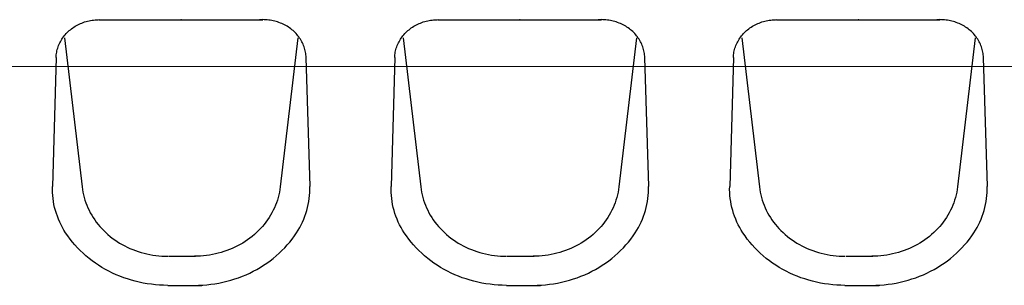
# Model space of a CAD drawing. Header units: millimetres. Extents: x -12988 to 25758, y 6227 to 71097.
# Tile 12 of 28: x 4551 to 4700, y 18189 to 18229. Entities that reach past the tile are written whole.
import ezdxf

# ---------------------------------------------------------------- set-up
doc = ezdxf.new("R2010")
doc.units = ezdxf.units.MM
doc.layers.add('!WYPOSAŻENIE', color=4, linetype='Continuous')
doc.layers.add('0! WIZJA', color=210, linetype='Continuous', lineweight=18)

# ---------------------------------------------------------------- blocks, each defined once
blk = doc.blocks.new('*U118')
at = {"layer": '!WYPOSAŻENIE'}
for p, q in [((-15.57, 19.23), (-15.37, 19.33)), ((-15.57, 19.23), (-15.37, 19.33)), ((-15.37, 19.33), (-15.16, 19.43)), ((-15.37, 19.33), (-15.16, 19.43)), ((-15.16, 19.43), (-14.96, 19.51)), ((-15.16, 19.43), (-14.96, 19.51)), ((-14.96, 19.51), (-14.74, 19.6)), ((-14.96, 19.51), (-14.74, 19.6)), ((-14.74, 19.6), (-14.53, 19.67)), ((-14.74, 19.6), (-14.53, 19.67)), ((-14.53, 19.67), (-14.31, 19.74)), ((-14.53, 19.67), (-14.31, 19.74)), ((-14.31, 19.74), (-14.09, 19.8)), ((-14.31, 19.74), (-14.09, 19.8)), ((-14.09, 19.8), (-13.87, 19.85)), ((-14.09, 19.8), (-13.87, 19.85)), ((-13.87, 19.85), (-13.65, 19.89)), ((-13.87, 19.85), (-13.65, 19.89)), ((-13.65, 19.89), (-13.42, 19.93)), ((-13.65, 19.89), (-13.42, 19.93)), ((-13.42, 19.93), (-13.2, 19.96)), ((-13.42, 19.93), (-13.2, 19.96)), ((-13.2, 19.96), (-12.97, 19.99)), ((-13.2, 19.96), (-12.97, 19.99)), ((-12.97, 19.99), (-12.74, 20)), ((-12.97, 19.99), (-12.74, 20)), ((-12.74, 20), (-12.51, 20.01)), ((-12.74, 20), (-12.51, 20.01)), ((-12.51, 20.01), (-12.28, 20.02)), ((-12.51, 20.01), (-12.28, 20.02)), ((12.32, 19.98), (-12.32, 19.98)), ((12.32, 19.98), (-12.32, 19.98)), ((-12.28, 20.02), (-12.05, 20.01)), ((-12.28, 20.02), (-12.05, 20.01)), ((-12.05, 20.01), (-11.82, 20)), ((-12.05, 20.01), (-11.82, 20)), ((12.05, 20.01), (11.82, 20)), ((12.05, 20.01), (11.82, 20)), ((12.28, 20.02), (12.05, 20.01)), ((12.28, 20.02), (12.05, 20.01)), ((12.51, 20.01), (12.28, 20.02)), ((12.51, 20.01), (12.28, 20.02)), ((12.74, 20), (12.51, 20.01)), ((12.74, 20), (12.51, 20.01)), ((12.97, 19.99), (12.74, 20)), ((12.97, 19.99), (12.74, 20)), ((13.2, 19.96), (12.97, 19.99)), ((13.2, 19.96), (12.97, 19.99)), ((13.42, 19.93), (13.2, 19.96)), ((13.42, 19.93), (13.2, 19.96)), ((13.65, 19.89), (13.42, 19.93)), ((13.65, 19.89), (13.42, 19.93)), ((13.87, 19.85), (13.65, 19.89)), ((13.87, 19.85), (13.65, 19.89)), ((14.09, 19.8), (13.87, 19.85)), ((14.09, 19.8), (13.87, 19.85)), ((14.31, 19.74), (14.09, 19.8)), ((14.31, 19.74), (14.09, 19.8)), ((14.53, 19.67), (14.31, 19.74)), ((14.53, 19.67), (14.31, 19.74)), ((14.74, 19.6), (14.53, 19.67)), ((14.74, 19.6), (14.53, 19.67)), ((14.96, 19.51), (14.74, 19.6)), ((14.96, 19.51), (14.74, 19.6)), ((15.16, 19.43), (14.96, 19.51)), ((15.16, 19.43), (14.96, 19.51)), ((15.37, 19.33), (15.16, 19.43)), ((15.37, 19.33), (15.16, 19.43)), ((15.57, 19.23), (15.37, 19.33)), ((15.57, 19.23), (15.37, 19.33)), ((-17.46, 17.75), (-17.32, 17.91)), ((-17.46, 17.75), (-17.32, 17.91)), ((-17.32, 17.91), (-17.17, 18.07)), ((-17.32, 17.91), (-17.17, 18.07)), ((-17.17, 18.07), (-17.01, 18.22)), ((-17.17, 18.07), (-17.01, 18.22)), ((-17.01, 18.22), (-16.85, 18.37)), ((-17.01, 18.22), (-16.85, 18.37)), ((-16.85, 18.37), (-16.68, 18.51)), ((-16.85, 18.37), (-16.68, 18.51)), ((-16.68, 18.51), (-16.51, 18.64)), ((-16.68, 18.51), (-16.51, 18.64)), ((-16.51, 18.64), (-16.33, 18.77)), ((-16.51, 18.64), (-16.33, 18.77)), ((-16.33, 18.77), (-16.15, 18.9)), ((-16.33, 18.77), (-16.15, 18.9)), ((-16.15, 18.9), (-15.96, 19.02)), ((-16.15, 18.9), (-15.96, 19.02)), ((-15.96, 19.02), (-15.77, 19.13)), ((-15.96, 19.02), (-15.77, 19.13)), ((-15.77, 19.13), (-15.57, 19.23)), ((-15.77, 19.13), (-15.57, 19.23)), ((15.77, 19.13), (15.57, 19.23)), ((15.77, 19.13), (15.57, 19.23)), ((15.96, 19.02), (15.77, 19.13)), ((15.96, 19.02), (15.77, 19.13)), ((16.15, 18.9), (15.96, 19.02)), ((16.15, 18.9), (15.96, 19.02)), ((16.33, 18.77), (16.15, 18.9)), ((16.33, 18.77), (16.15, 18.9)), ((16.51, 18.64), (16.33, 18.77)), ((16.51, 18.64), (16.33, 18.77)), ((16.68, 18.51), (16.51, 18.64)), ((16.68, 18.51), (16.51, 18.64)), ((16.85, 18.37), (16.68, 18.51)), ((16.85, 18.37), (16.68, 18.51)), ((17.01, 18.22), (16.85, 18.37)), ((17.01, 18.22), (16.85, 18.37)), ((17.17, 18.07), (17.01, 18.22)), ((17.17, 18.07), (17.01, 18.22)), ((17.32, 17.91), (17.17, 18.07)), ((17.32, 17.91), (17.17, 18.07)), ((17.46, 17.75), (17.32, 17.91)), ((17.46, 17.75), (17.32, 17.91)), ((-18.45, 16.13), (-18.37, 16.32)), ((-18.45, 16.13), (-18.37, 16.32)), ((-18.37, 16.32), (-18.28, 16.51)), ((-18.37, 16.32), (-18.28, 16.51)), ((-18.28, 16.51), (-18.18, 16.7)), ((-18.28, 16.51), (-18.18, 16.7)), ((-18.18, 16.7), (-18.08, 16.89)), ((-18.18, 16.7), (-18.08, 16.89)), ((-18.08, 16.89), (-17.97, 17.07)), ((-18.08, 16.89), (-17.97, 17.07)), ((-17.97, 17.07), (-17.85, 17.24)), ((-17.97, 17.07), (-17.85, 17.24)), ((-17.85, 17.24), (-17.73, 17.42)), ((-17.85, 17.24), (-17.73, 17.42)), ((-17.73, 17.42), (-17.6, 17.59)), ((-17.73, 17.42), (-17.6, 17.59)), ((-17.6, 17.59), (-17.46, 17.75)), ((-17.6, 17.59), (-17.46, 17.75)), ((-17.56, 17.29), (-14.92, -5.19)), ((-17.56, 17.29), (-14.92, -5.19)), ((17.56, 17.29), (14.92, -5.19)), ((17.56, 17.29), (14.92, -5.19)), ((17.6, 17.59), (17.46, 17.75)), ((17.6, 17.59), (17.46, 17.75)), ((17.73, 17.42), (17.6, 17.59)), ((17.73, 17.42), (17.6, 17.59)), ((17.85, 17.24), (17.73, 17.42)), ((17.85, 17.24), (17.73, 17.42)), ((17.97, 17.07), (17.85, 17.24)), ((17.97, 17.07), (17.85, 17.24)), ((18.08, 16.89), (17.97, 17.07)), ((18.08, 16.89), (17.97, 17.07)), ((18.18, 16.7), (18.08, 16.89)), ((18.18, 16.7), (18.08, 16.89)), ((18.28, 16.51), (18.18, 16.7)), ((18.28, 16.51), (18.18, 16.7)), ((18.37, 16.32), (18.28, 16.51)), ((18.37, 16.32), (18.28, 16.51)), ((18.45, 16.13), (18.37, 16.32)), ((18.45, 16.13), (18.37, 16.32)), ((-18.8, 14.72), (-18.77, 14.93)), ((-18.8, 14.72), (-18.77, 14.93)), ((-18.77, 14.93), (-18.74, 15.13)), ((-18.77, 14.93), (-18.74, 15.13)), ((-18.74, 15.13), (-18.7, 15.34)), ((-18.74, 15.13), (-18.7, 15.34)), ((-18.7, 15.34), (-18.65, 15.54)), ((-18.7, 15.34), (-18.65, 15.54)), ((-18.65, 15.54), (-18.59, 15.74)), ((-18.65, 15.54), (-18.59, 15.74)), ((-18.59, 15.74), (-18.52, 15.93)), ((-18.59, 15.74), (-18.52, 15.93)), ((-18.52, 15.93), (-18.45, 16.13)), ((-18.52, 15.93), (-18.45, 16.13)), ((18.52, 15.93), (18.45, 16.13)), ((18.52, 15.93), (18.45, 16.13)), ((18.59, 15.74), (18.52, 15.93)), ((18.59, 15.74), (18.52, 15.93)), ((18.65, 15.54), (18.59, 15.74)), ((18.65, 15.54), (18.59, 15.74)), ((18.7, 15.34), (18.65, 15.54)), ((18.7, 15.34), (18.65, 15.54)), ((18.74, 15.13), (18.7, 15.34)), ((18.74, 15.13), (18.7, 15.34)), ((18.77, 14.93), (18.74, 15.13)), ((18.77, 14.93), (18.74, 15.13)), ((18.8, 14.72), (18.77, 14.93)), ((18.8, 14.72), (18.77, 14.93)), ((-18.8, 14.31), (-19.38, -5.13)), ((-18.8, 14.31), (-19.38, -5.13)), ((-18.83, 14.31), (-18.82, 14.52)), ((-18.83, 14.31), (-18.82, 14.52)), ((-18.82, 14.52), (-18.8, 14.72)), ((-18.82, 14.52), (-18.8, 14.72)), ((18.82, 14.52), (18.8, 14.72)), ((18.82, 14.52), (18.8, 14.72)), ((18.8, 14.31), (19.38, -5.13)), ((18.8, 14.31), (19.38, -5.13)), ((18.83, 14.31), (18.82, 14.52)), ((18.83, 14.31), (18.82, 14.52)), ((-19.39, -5.58), (-19.38, -5.13)), ((-19.39, -5.58), (-19.38, -5.13)), ((-19.37, -6.04), (-19.39, -5.58)), ((-19.37, -6.04), (-19.39, -5.58)), ((-14.92, -5.19), (-14.87, -5.59)), ((-14.92, -5.19), (-14.87, -5.59)), ((-14.87, -5.59), (-14.8, -5.99)), ((-14.87, -5.59), (-14.8, -5.99)), ((14.87, -5.59), (14.8, -5.99)), ((14.87, -5.59), (14.8, -5.99)), ((14.87, -5.59), (14.8, -5.99)), ((14.87, -5.59), (14.8, -5.99)), ((14.92, -5.19), (14.87, -5.59)), ((14.92, -5.19), (14.87, -5.59)), ((14.92, -5.19), (14.87, -5.59)), ((14.92, -5.19), (14.87, -5.59)), ((19.37, -6.04), (19.39, -5.58)), ((19.37, -6.04), (19.39, -5.58)), ((19.39, -5.58), (19.38, -5.13)), ((19.39, -5.58), (19.38, -5.13)), ((-19.34, -6.5), (-19.37, -6.04)), ((-19.34, -6.5), (-19.37, -6.04)), ((-19.29, -6.95), (-19.34, -6.5)), ((-19.29, -6.95), (-19.34, -6.5)), ((-19.23, -7.4), (-19.29, -6.95)), ((-19.23, -7.4), (-19.29, -6.95)), ((-19.15, -7.85), (-19.23, -7.4)), ((-19.15, -7.85), (-19.23, -7.4)), ((-14.8, -5.99), (-14.71, -6.39)), ((-14.8, -5.99), (-14.71, -6.39)), ((-14.71, -6.39), (-14.61, -6.79)), ((-14.71, -6.39), (-14.61, -6.79)), ((-14.61, -6.79), (-14.49, -7.18)), ((-14.61, -6.79), (-14.49, -7.18)), ((-14.49, -7.18), (-14.36, -7.57)), ((-14.49, -7.18), (-14.36, -7.57)), ((14.49, -7.18), (14.36, -7.57)), ((14.49, -7.18), (14.36, -7.57)), ((14.49, -7.18), (14.36, -7.57)), ((14.49, -7.18), (14.36, -7.57)), ((14.61, -6.79), (14.49, -7.18)), ((14.61, -6.79), (14.49, -7.18)), ((14.61, -6.79), (14.49, -7.18)), ((14.61, -6.79), (14.49, -7.18)), ((14.71, -6.39), (14.61, -6.79)), ((14.71, -6.39), (14.61, -6.79)), ((14.71, -6.39), (14.61, -6.79)), ((14.71, -6.39), (14.61, -6.79)), ((14.8, -5.99), (14.71, -6.39)), ((14.8, -5.99), (14.71, -6.39)), ((14.8, -5.99), (14.71, -6.39)), ((14.8, -5.99), (14.71, -6.39)), ((19.15, -7.85), (19.23, -7.4)), ((19.15, -7.85), (19.23, -7.4)), ((19.23, -7.4), (19.29, -6.95)), ((19.23, -7.4), (19.29, -6.95)), ((19.29, -6.95), (19.34, -6.5)), ((19.29, -6.95), (19.34, -6.5)), ((19.34, -6.5), (19.37, -6.04)), ((19.34, -6.5), (19.37, -6.04)), ((-19.05, -8.3), (-19.15, -7.85)), ((-19.05, -8.3), (-19.15, -7.85)), ((-18.93, -8.74), (-19.05, -8.3)), ((-18.93, -8.74), (-19.05, -8.3)), ((-18.79, -9.18), (-18.93, -8.74)), ((-18.79, -9.18), (-18.93, -8.74)), ((-14.36, -7.57), (-14.21, -7.96)), ((-14.36, -7.57), (-14.21, -7.96)), ((-14.21, -7.96), (-14.05, -8.34)), ((-14.21, -7.96), (-14.05, -8.34)), ((-14.05, -8.34), (-13.87, -8.71)), ((-14.05, -8.34), (-13.87, -8.71)), ((-13.87, -8.71), (-13.68, -9.08)), ((-13.87, -8.71), (-13.68, -9.08)), ((13.87, -8.71), (13.68, -9.08)), ((13.87, -8.71), (13.68, -9.08)), ((13.87, -8.71), (13.68, -9.08)), ((13.87, -8.71), (13.68, -9.08)), ((14.05, -8.34), (13.87, -8.71)), ((14.05, -8.34), (13.87, -8.71)), ((14.05, -8.34), (13.87, -8.71)), ((14.05, -8.34), (13.87, -8.71)), ((14.21, -7.96), (14.05, -8.34)), ((14.21, -7.96), (14.05, -8.34)), ((14.21, -7.96), (14.05, -8.34)), ((14.21, -7.96), (14.05, -8.34)), ((14.36, -7.57), (14.21, -7.96)), ((14.36, -7.57), (14.21, -7.96)), ((14.36, -7.57), (14.21, -7.96)), ((14.36, -7.57), (14.21, -7.96)), ((18.79, -9.18), (18.93, -8.74)), ((18.79, -9.18), (18.93, -8.74)), ((18.93, -8.74), (19.05, -8.3)), ((18.93, -8.74), (19.05, -8.3)), ((19.05, -8.3), (19.15, -7.85)), ((19.05, -8.3), (19.15, -7.85)), ((-18.64, -9.62), (-18.79, -9.18)), ((-18.64, -9.62), (-18.79, -9.18)), ((-18.47, -10.05), (-18.64, -9.62)), ((-18.47, -10.05), (-18.64, -9.62)), ((-18.29, -10.48), (-18.47, -10.05)), ((-18.29, -10.48), (-18.47, -10.05)), ((-13.68, -9.08), (-13.47, -9.45)), ((-13.68, -9.08), (-13.47, -9.45)), ((-13.47, -9.45), (-13.25, -9.8)), ((-13.47, -9.45), (-13.25, -9.8)), ((-13.25, -9.8), (-13.02, -10.15)), ((-13.25, -9.8), (-13.02, -10.15)), ((-13.02, -10.15), (-12.77, -10.49)), ((-13.02, -10.15), (-12.77, -10.49)), ((13.02, -10.15), (12.77, -10.49)), ((13.02, -10.15), (12.77, -10.49)), ((13.02, -10.15), (12.77, -10.49)), ((13.02, -10.15), (12.77, -10.49)), ((13.25, -9.8), (13.02, -10.15)), ((13.25, -9.8), (13.02, -10.15)), ((13.25, -9.8), (13.02, -10.15)), ((13.25, -9.8), (13.02, -10.15)), ((13.47, -9.45), (13.25, -9.8)), ((13.47, -9.45), (13.25, -9.8)), ((13.47, -9.45), (13.25, -9.8)), ((13.47, -9.45), (13.25, -9.8)), ((13.68, -9.08), (13.47, -9.45)), ((13.68, -9.08), (13.47, -9.45)), ((13.68, -9.08), (13.47, -9.45)), ((13.68, -9.08), (13.47, -9.45)), ((18.29, -10.48), (18.47, -10.05)), ((18.29, -10.48), (18.47, -10.05)), ((18.47, -10.05), (18.64, -9.62)), ((18.47, -10.05), (18.64, -9.62)), ((18.64, -9.62), (18.79, -9.18)), ((18.64, -9.62), (18.79, -9.18)), ((-18.09, -10.89), (-18.29, -10.48)), ((-18.09, -10.89), (-18.29, -10.48)), ((-17.87, -11.31), (-18.09, -10.89)), ((-17.87, -11.31), (-18.09, -10.89)), ((-17.64, -11.71), (-17.87, -11.31)), ((-17.64, -11.71), (-17.87, -11.31)), ((-17.39, -12.11), (-17.64, -11.71)), ((-17.39, -12.11), (-17.64, -11.71)), ((-12.77, -10.49), (-12.51, -10.83)), ((-12.77, -10.49), (-12.51, -10.83)), ((-12.51, -10.83), (-12.24, -11.15)), ((-12.51, -10.83), (-12.24, -11.15)), ((-12.24, -11.15), (-11.96, -11.47)), ((-12.24, -11.15), (-11.96, -11.47)), ((-11.96, -11.47), (-11.66, -11.78)), ((-11.96, -11.47), (-11.66, -11.78)), ((-11.66, -11.78), (-11.35, -12.07)), ((-11.66, -11.78), (-11.35, -12.07)), ((11.66, -11.78), (11.35, -12.07)), ((11.66, -11.78), (11.35, -12.07)), ((11.66, -11.78), (11.35, -12.07)), ((11.66, -11.78), (11.35, -12.07)), ((11.96, -11.47), (11.66, -11.78)), ((11.96, -11.47), (11.66, -11.78)), ((11.96, -11.47), (11.66, -11.78)), ((11.96, -11.47), (11.66, -11.78)), ((12.24, -11.15), (11.96, -11.47)), ((12.24, -11.15), (11.96, -11.47)), ((12.24, -11.15), (11.96, -11.47)), ((12.24, -11.15), (11.96, -11.47)), ((12.51, -10.83), (12.24, -11.15)), ((12.51, -10.83), (12.24, -11.15)), ((12.51, -10.83), (12.24, -11.15)), ((12.51, -10.83), (12.24, -11.15)), ((12.77, -10.49), (12.51, -10.83)), ((12.77, -10.49), (12.51, -10.83)), ((12.77, -10.49), (12.51, -10.83)), ((12.77, -10.49), (12.51, -10.83)), ((17.39, -12.11), (17.64, -11.71)), ((17.39, -12.11), (17.64, -11.71)), ((17.64, -11.71), (17.87, -11.31)), ((17.64, -11.71), (17.87, -11.31)), ((17.87, -11.31), (18.09, -10.89)), ((17.87, -11.31), (18.09, -10.89)), ((18.09, -10.89), (18.29, -10.48)), ((18.09, -10.89), (18.29, -10.48)), ((-17.07, -12.58), (-17.39, -12.11)), ((-17.07, -12.58), (-17.39, -12.11)), ((-16.73, -13.05), (-17.07, -12.58)), ((-16.73, -13.05), (-17.07, -12.58)), ((-16.37, -13.5), (-16.73, -13.05)), ((-16.37, -13.5), (-16.73, -13.05)), ((-11.35, -12.07), (-11.03, -12.36)), ((-11.35, -12.07), (-11.03, -12.36)), ((-11.03, -12.36), (-10.7, -12.64)), ((-11.03, -12.36), (-10.7, -12.64)), ((-10.7, -12.64), (-10.36, -12.91)), ((-10.7, -12.64), (-10.36, -12.91)), ((-10.36, -12.91), (-10, -13.16)), ((-10.36, -12.91), (-10, -13.16)), ((-10, -13.16), (-9.64, -13.41)), ((-10, -13.16), (-9.64, -13.41)), ((10, -13.16), (9.64, -13.41)), ((10, -13.16), (9.64, -13.41)), ((10, -13.16), (9.64, -13.41)), ((10, -13.16), (9.64, -13.41)), ((10.36, -12.91), (10, -13.16)), ((10.36, -12.91), (10, -13.16)), ((10.36, -12.91), (10, -13.16)), ((10.36, -12.91), (10, -13.16)), ((10.7, -12.64), (10.36, -12.91)), ((10.7, -12.64), (10.36, -12.91)), ((10.7, -12.64), (10.36, -12.91)), ((10.7, -12.64), (10.36, -12.91)), ((11.03, -12.36), (10.7, -12.64)), ((11.03, -12.36), (10.7, -12.64)), ((11.03, -12.36), (10.7, -12.64)), ((11.03, -12.36), (10.7, -12.64)), ((11.35, -12.07), (11.03, -12.36)), ((11.35, -12.07), (11.03, -12.36)), ((11.35, -12.07), (11.03, -12.36)), ((11.35, -12.07), (11.03, -12.36)), ((16.37, -13.5), (16.73, -13.05)), ((16.37, -13.5), (16.73, -13.05)), ((16.73, -13.05), (17.07, -12.58)), ((16.73, -13.05), (17.07, -12.58)), ((17.07, -12.58), (17.39, -12.11)), ((17.07, -12.58), (17.39, -12.11)), ((-15.99, -13.94), (-16.37, -13.5)), ((-15.99, -13.94), (-16.37, -13.5)), ((-15.6, -14.37), (-15.99, -13.94)), ((-15.6, -14.37), (-15.99, -13.94)), ((-15.19, -14.79), (-15.6, -14.37)), ((-15.19, -14.79), (-15.6, -14.37)), ((-14.77, -15.19), (-15.19, -14.79)), ((-14.77, -15.19), (-15.19, -14.79)), ((-9.64, -13.41), (-9.27, -13.64)), ((-9.64, -13.41), (-9.27, -13.64)), ((-9.27, -13.64), (-8.89, -13.86)), ((-9.27, -13.64), (-8.89, -13.86)), ((-8.89, -13.86), (-8.5, -14.07)), ((-8.89, -13.86), (-8.5, -14.07)), ((-8.5, -14.07), (-8.11, -14.27)), ((-8.5, -14.07), (-8.11, -14.27)), ((-8.11, -14.27), (-7.7, -14.46)), ((-8.11, -14.27), (-7.7, -14.46)), ((-7.7, -14.46), (-7.29, -14.63)), ((-7.7, -14.46), (-7.29, -14.63)), ((-7.29, -14.63), (-6.88, -14.79)), ((-7.29, -14.63), (-6.88, -14.79)), ((-6.88, -14.79), (-6.45, -14.93)), ((-6.88, -14.79), (-6.45, -14.93)), ((6.88, -14.79), (6.45, -14.93)), ((6.88, -14.79), (6.45, -14.93)), ((6.88, -14.79), (6.45, -14.93)), ((6.88, -14.79), (6.45, -14.93)), ((7.29, -14.63), (6.88, -14.79)), ((7.29, -14.63), (6.88, -14.79)), ((7.29, -14.63), (6.88, -14.79)), ((7.29, -14.63), (6.88, -14.79)), ((7.7, -14.46), (7.29, -14.63)), ((7.7, -14.46), (7.29, -14.63)), ((7.7, -14.46), (7.29, -14.63)), ((7.7, -14.46), (7.29, -14.63)), ((8.11, -14.27), (7.7, -14.46)), ((8.11, -14.27), (7.7, -14.46)), ((8.11, -14.27), (7.7, -14.46)), ((8.11, -14.27), (7.7, -14.46)), ((8.5, -14.07), (8.11, -14.27)), ((8.5, -14.07), (8.11, -14.27)), ((8.5, -14.07), (8.11, -14.27)), ((8.5, -14.07), (8.11, -14.27)), ((8.89, -13.86), (8.5, -14.07)), ((8.89, -13.86), (8.5, -14.07)), ((8.89, -13.86), (8.5, -14.07)), ((8.89, -13.86), (8.5, -14.07)), ((9.27, -13.64), (8.89, -13.86)), ((9.27, -13.64), (8.89, -13.86)), ((9.27, -13.64), (8.89, -13.86)), ((9.27, -13.64), (8.89, -13.86)), ((9.64, -13.41), (9.27, -13.64)), ((9.64, -13.41), (9.27, -13.64)), ((9.64, -13.41), (9.27, -13.64)), ((9.64, -13.41), (9.27, -13.64)), ((14.77, -15.19), (15.19, -14.79)), ((14.77, -15.19), (15.19, -14.79)), ((15.19, -14.79), (15.6, -14.37)), ((15.19, -14.79), (15.6, -14.37)), ((15.6, -14.37), (15.99, -13.94)), ((15.6, -14.37), (15.99, -13.94)), ((15.99, -13.94), (16.37, -13.5)), ((15.99, -13.94), (16.37, -13.5)), ((-14.33, -15.58), (-14.77, -15.19)), ((-14.33, -15.58), (-14.77, -15.19)), ((-13.87, -15.96), (-14.33, -15.58)), ((-13.87, -15.96), (-14.33, -15.58)), ((-13.41, -16.32), (-13.87, -15.96)), ((-13.41, -16.32), (-13.87, -15.96)), ((-6.45, -14.93), (-6.03, -15.07)), ((-6.45, -14.93), (-6.03, -15.07)), ((-6.03, -15.07), (-5.59, -15.19)), ((-6.03, -15.07), (-5.59, -15.19)), ((-5.59, -15.19), (-5.16, -15.29)), ((-5.59, -15.19), (-5.16, -15.29)), ((-5.16, -15.29), (-4.71, -15.38)), ((-5.16, -15.29), (-4.71, -15.38)), ((-4.71, -15.38), (-4.27, -15.46)), ((-4.71, -15.38), (-4.27, -15.46)), ((-4.27, -15.46), (-3.82, -15.52)), ((-4.27, -15.46), (-3.82, -15.52)), ((-3.82, -15.52), (-3.37, -15.57)), ((-3.82, -15.52), (-3.37, -15.57)), ((-3.37, -15.57), (-2.92, -15.61)), ((-3.37, -15.57), (-2.92, -15.61)), ((-2.92, -15.61), (-2.47, -15.63)), ((-2.92, -15.61), (-2.47, -15.63)), ((-2.47, -15.63), (-2.02, -15.64)), ((-2.47, -15.63), (-2.02, -15.64)), ((1.88, -15.64), (-2.16, -15.64)), ((1.88, -15.64), (-2.16, -15.64)), ((2.47, -15.63), (2.02, -15.64)), ((2.47, -15.63), (2.02, -15.64)), ((2.47, -15.63), (2.02, -15.64)), ((2.47, -15.63), (2.02, -15.64)), ((2.92, -15.61), (2.47, -15.63)), ((2.92, -15.61), (2.47, -15.63)), ((2.92, -15.61), (2.47, -15.63)), ((2.92, -15.61), (2.47, -15.63)), ((3.37, -15.57), (2.92, -15.61)), ((3.37, -15.57), (2.92, -15.61)), ((3.37, -15.57), (2.92, -15.61)), ((3.37, -15.57), (2.92, -15.61)), ((3.82, -15.52), (3.37, -15.57)), ((3.82, -15.52), (3.37, -15.57)), ((3.82, -15.52), (3.37, -15.57)), ((3.82, -15.52), (3.37, -15.57)), ((4.27, -15.46), (3.82, -15.52)), ((4.27, -15.46), (3.82, -15.52)), ((4.27, -15.46), (3.82, -15.52)), ((4.27, -15.46), (3.82, -15.52)), ((4.71, -15.38), (4.27, -15.46)), ((4.71, -15.38), (4.27, -15.46)), ((4.71, -15.38), (4.27, -15.46)), ((4.71, -15.38), (4.27, -15.46)), ((5.16, -15.29), (4.71, -15.38)), ((5.16, -15.29), (4.71, -15.38)), ((5.16, -15.29), (4.71, -15.38)), ((5.16, -15.29), (4.71, -15.38)), ((5.59, -15.19), (5.16, -15.29)), ((5.59, -15.19), (5.16, -15.29)), ((5.59, -15.19), (5.16, -15.29)), ((5.59, -15.19), (5.16, -15.29)), ((6.03, -15.07), (5.59, -15.19)), ((6.03, -15.07), (5.59, -15.19)), ((6.03, -15.07), (5.59, -15.19)), ((6.03, -15.07), (5.59, -15.19)), ((6.45, -14.93), (6.03, -15.07)), ((6.45, -14.93), (6.03, -15.07)), ((6.45, -14.93), (6.03, -15.07)), ((6.45, -14.93), (6.03, -15.07)), ((13.41, -16.32), (13.87, -15.96)), ((13.41, -16.32), (13.87, -15.96)), ((13.87, -15.96), (14.33, -15.58)), ((13.87, -15.96), (14.33, -15.58)), ((14.33, -15.58), (14.77, -15.19)), ((14.33, -15.58), (14.77, -15.19)), ((-12.92, -16.67), (-13.41, -16.32)), ((-12.92, -16.67), (-13.41, -16.32)), ((-12.43, -17), (-12.92, -16.67)), ((-12.43, -17), (-12.92, -16.67)), ((-11.92, -17.32), (-12.43, -17)), ((-11.92, -17.32), (-12.43, -17)), ((-11.4, -17.62), (-11.92, -17.32)), ((-11.4, -17.62), (-11.92, -17.32)), ((-10.87, -17.9), (-11.4, -17.62)), ((-10.87, -17.9), (-11.4, -17.62)), ((10.87, -17.9), (11.4, -17.62)), ((10.87, -17.9), (11.4, -17.62)), ((11.4, -17.62), (11.92, -17.32)), ((11.4, -17.62), (11.92, -17.32)), ((11.92, -17.32), (12.43, -17)), ((11.92, -17.32), (12.43, -17)), ((12.43, -17), (12.92, -16.67)), ((12.43, -17), (12.92, -16.67)), ((12.92, -16.67), (13.41, -16.32)), ((12.92, -16.67), (13.41, -16.32)), ((-10.33, -18.17), (-10.87, -17.9)), ((-10.33, -18.17), (-10.87, -17.9)), ((-9.78, -18.42), (-10.33, -18.17)), ((-9.78, -18.42), (-10.33, -18.17)), ((-9.22, -18.65), (-9.78, -18.42)), ((-9.22, -18.65), (-9.78, -18.42)), ((-8.65, -18.87), (-9.22, -18.65)), ((-8.65, -18.87), (-9.22, -18.65)), ((-8.07, -19.06), (-8.65, -18.87)), ((-8.07, -19.06), (-8.65, -18.87)), ((-7.49, -19.24), (-8.07, -19.06)), ((-7.49, -19.24), (-8.07, -19.06)), ((-6.9, -19.41), (-7.49, -19.24)), ((-6.9, -19.41), (-7.49, -19.24)), ((6.9, -19.41), (7.49, -19.24)), ((6.9, -19.41), (7.49, -19.24)), ((7.49, -19.24), (8.07, -19.06)), ((7.49, -19.24), (8.07, -19.06)), ((8.07, -19.06), (8.65, -18.87)), ((8.07, -19.06), (8.65, -18.87)), ((8.65, -18.87), (9.22, -18.65)), ((8.65, -18.87), (9.22, -18.65)), ((9.22, -18.65), (9.78, -18.42)), ((9.22, -18.65), (9.78, -18.42)), ((9.78, -18.42), (10.33, -18.17)), ((9.78, -18.42), (10.33, -18.17)), ((10.33, -18.17), (10.87, -17.9)), ((10.33, -18.17), (10.87, -17.9)), ((-6.3, -19.55), (-6.9, -19.41)), ((-6.3, -19.55), (-6.9, -19.41)), ((-5.7, -19.67), (-6.3, -19.55)), ((-5.7, -19.67), (-6.3, -19.55)), ((-5.09, -19.78), (-5.7, -19.67)), ((-5.09, -19.78), (-5.7, -19.67)), ((-4.48, -19.86), (-5.09, -19.78)), ((-4.48, -19.86), (-5.09, -19.78)), ((-3.87, -19.93), (-4.48, -19.86)), ((-3.87, -19.93), (-4.48, -19.86)), ((-3.25, -19.98), (-3.87, -19.93)), ((-3.25, -19.98), (-3.87, -19.93)), ((-2.64, -20.01), (-3.25, -19.98)), ((-2.64, -20.01), (-3.25, -19.98)), ((2.02, -20.02), (-3.14, -20.02)), ((2.02, -20.02), (-3.14, -20.02)), ((-2.02, -20.02), (-2.64, -20.01)), ((-2.02, -20.02), (-2.64, -20.01)), ((2.02, -20.02), (2.64, -20.01)), ((2.02, -20.02), (2.64, -20.01)), ((2.64, -20.01), (3.25, -19.98)), ((2.64, -20.01), (3.25, -19.98)), ((3.25, -19.98), (3.87, -19.93)), ((3.25, -19.98), (3.87, -19.93)), ((3.87, -19.93), (4.48, -19.86)), ((3.87, -19.93), (4.48, -19.86)), ((4.48, -19.86), (5.09, -19.78)), ((4.48, -19.86), (5.09, -19.78)), ((5.09, -19.78), (5.7, -19.67)), ((5.09, -19.78), (5.7, -19.67)), ((5.7, -19.67), (6.3, -19.55)), ((5.7, -19.67), (6.3, -19.55)), ((6.3, -19.55), (6.9, -19.41)), ((6.3, -19.55), (6.9, -19.41))]:
    blk.add_line(p, q, dxfattribs=at)
blk.add_point((-0.03, 19.98), dxfattribs=at)
blk.add_point((-0.03, 19.98), dxfattribs=at)
blk = doc.blocks.new('*U117')
at = {"layer": '0! WIZJA', "color": 0, "linetype": 'ByBlock', "lineweight": -2, "ltscale": 0.5, "transparency": 16777216}
for p in [(1377, 0), (1428, 0), (1479, 0)]:
    blk.add_blockref('*U118', p, dxfattribs=at)

msp = doc.modelspace()

# ---------------------------------------------------------------- linework, layer by layer
at = {"layer": '0! WIZJA'}
msp.add_line((4500.891, 18222.303), (6082.891, 18222.303), dxfattribs=at)

# ---------------------------------------------------------------- block references
at = {"layer": '0! WIZJA', "ltscale": 0.5, "xscale": -1}
msp.add_blockref('*U117', (6054.685, 18209.318), dxfattribs=at)

doc.saveas('drawing.dxf')
